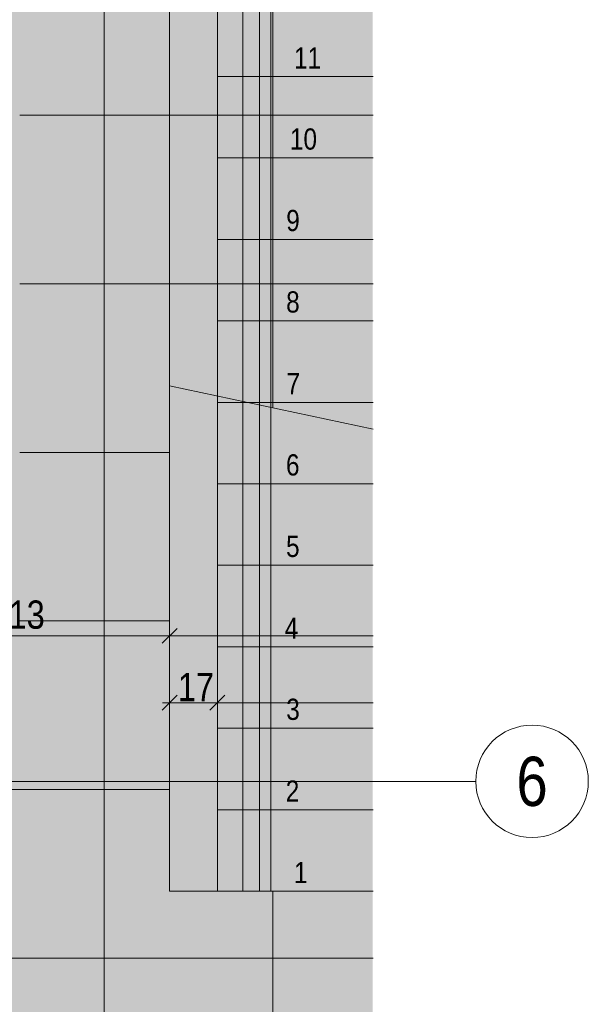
# Model space of a CAD drawing. Extents: x -620 to 300, y 62 to 1112.
# Tile 52 of 95: x 51 to 92, y 369 to 439. Entities that reach past the tile are written whole.
import ezdxf
from ezdxf.enums import TextEntityAlignment as Align
from ezdxf.lldxf.tags import DXFTag

# ---------------------------------------------------------------- set-up
doc = ezdxf.new("R2010")
doc.units = 0
doc.layers.get('0').update_dxf_attribs({"lineweight": 13})
for name, color, linetype, lineweight, true_color in [('30 -35 Decken- 2.2 Treppen Außen', 7, 'Continuous', 9, 0x009999), ('70 -76 Bemaßung- 2 Allgemein', 9, 'Continuous', 5, 0x808080), ('iwb_Layout BA_Markierung', 7, 'Continuous', 9, 0xbadcdc)]:
    doc.layers.add(name, color=color, linetype=linetype, lineweight=lineweight, true_color=true_color)
for name, color, linetype, lineweight in [('60- 61 allgemeine Ausstattung- 4 Terrassen', 7, 'Continuous', 9), ('70 -71 Achsen- 1 Gebäudeachsen', 7, 'STRICHPUNKT2-A06G9S5N8I', 18), ('iwb_Layout Achsbezeichung', 7, 'Continuous', 13)]:
    doc.layers.add(name, color=color, linetype=linetype, lineweight=lineweight)
doc.styles.get("Standard").update_dxf_attribs({"font": 'ARIALN.TTF'})
tags = doc.linetypes.add('grob-A06G9S5M8I', pattern=[14, 3, -8, 3]).pattern_tags.tags
tags[8:9] = [DXFTag(74, 4), DXFTag(75, 0), DXFTag(340, '0'), DXFTag(46, 0.0), DXFTag(50, 0.0), DXFTag(44, 0.0), DXFTag(45, 0.0)]
tags[6:7] = [DXFTag(74, 4), DXFTag(75, 0), DXFTag(340, '0'), DXFTag(46, 0.0), DXFTag(50, 0.0), DXFTag(44, 0.0), DXFTag(45, 0.0)]
tags[4:5] = [DXFTag(74, 4), DXFTag(75, 0), DXFTag(340, '0'), DXFTag(46, 0.0), DXFTag(50, 0.0), DXFTag(44, 0.0), DXFTag(45, 0.0)]
tags = doc.linetypes.add('STRICHPUNKT2', pattern=[12.7, 6.35, -3.175, 0, -3.175]).pattern_tags.tags
tags[10:11] = [DXFTag(74, 4), DXFTag(75, 0), DXFTag(340, '0'), DXFTag(46, 0.0), DXFTag(50, 0.0), DXFTag(44, 0.0), DXFTag(45, 0.0)]
tags[8:9] = [DXFTag(74, 4), DXFTag(75, 0), DXFTag(340, '0'), DXFTag(46, 0.0), DXFTag(50, 0.0), DXFTag(44, 0.0), DXFTag(45, 0.0)]
tags[6:7] = [DXFTag(74, 4), DXFTag(75, 0), DXFTag(340, '0'), DXFTag(46, 0.0), DXFTag(50, 0.0), DXFTag(44, 0.0), DXFTag(45, 0.0)]
tags[4:5] = [DXFTag(74, 4), DXFTag(75, 0), DXFTag(340, '0'), DXFTag(46, 0.0), DXFTag(50, 0.0), DXFTag(44, 0.0), DXFTag(45, 0.0)]
tags = doc.linetypes.add('STRICHPUNKT2-A06G9S5N8I', pattern=[12.7, 6.35, -3.175, 0, -3.175]).pattern_tags.tags
tags[10:11] = [DXFTag(74, 4), DXFTag(75, 0), DXFTag(340, '0'), DXFTag(46, 0.0), DXFTag(50, 0.0), DXFTag(44, 0.0), DXFTag(45, 0.0)]
tags[8:9] = [DXFTag(74, 4), DXFTag(75, 0), DXFTag(340, '0'), DXFTag(46, 0.0), DXFTag(50, 0.0), DXFTag(44, 0.0), DXFTag(45, 0.0)]
tags[6:7] = [DXFTag(74, 4), DXFTag(75, 0), DXFTag(340, '0'), DXFTag(46, 0.0), DXFTag(50, 0.0), DXFTag(44, 0.0), DXFTag(45, 0.0)]
tags[4:5] = [DXFTag(74, 4), DXFTag(75, 0), DXFTag(340, '0'), DXFTag(46, 0.0), DXFTag(50, 0.0), DXFTag(44, 0.0), DXFTag(45, 0.0)]

# ---------------------------------------------------------------- blocks, each defined once
blk = doc.blocks.new('Polygon-A06G9S5G8I')
at = {"color": 0, "linetype": 'ByBlock', "lineweight": -2, "ltscale": 0.13}
blk.add_solid([(41.831, 86.61), (41.664, 1083.814), (76.501, 86.518), (76.501, 1083.814)], dxfattribs=at)
blk = doc.blocks.new('Referenz-A06G9S5P8I')
at = {"layer": '30 -35 Decken- 2.2 Treppen Außen', "color": 0, "linetype": 'grob-A06G9S5M8I', "lineweight": -2, "ltscale": 0.13}
for p, q in [((62.051, 540.114), (62.051, 412.615)), ((65.451, 411.893), (65.451, 540.114)), ((67.251, 540.114), (67.251, 411.51)), ((68.451, 411.255), (68.451, 540.114)), ((69.251, 540.114), (69.251, 411.085)), ((65.451, 434.634), (65.451, 482.114)), ((76.533, 434.634), (65.451, 434.634)), ((65.451, 428.834), (65.451, 434.634)), ((76.533, 428.834), (65.451, 428.834)), ((65.451, 423.034), (65.451, 428.834)), ((76.533, 423.034), (65.451, 423.034)), ((65.451, 417.234), (65.451, 423.034)), ((76.533, 417.234), (65.451, 417.234)), ((65.451, 417.234), (65.451, 411.893)), ((76.533, 409.537), (62.051, 412.615)), ((76.533, 411.434), (67.607, 411.434))]:
    blk.add_line(p, q, dxfattribs=at)
at = {"layer": '30 -35 Decken- 2.2 Treppen Außen', "color": 0, "linetype": 'Continuous', "lineweight": -2, "ltscale": 0.13}
for p, q in [((62.051, 412.615), (62.051, 376.634)), ((76.533, 409.537), (62.051, 412.615)), ((65.451, 411.893), (65.451, 411.434)), ((65.451, 376.634), (65.451, 411.893)), ((67.251, 411.51), (67.251, 376.634)), ((67.607, 411.434), (65.451, 411.434)), ((65.451, 411.434), (65.451, 405.634)), ((68.451, 376.634), (68.451, 411.255)), ((69.251, 411.085), (69.251, 376.634)), ((76.533, 405.634), (65.451, 405.634)), ((65.451, 405.634), (65.451, 399.834)), ((65.451, 399.834), (76.533, 399.834)), ((65.451, 394.034), (65.451, 399.834)), ((65.451, 388.234), (65.451, 394.034)), ((76.533, 394.034), (65.451, 394.034)), ((65.451, 382.434), (65.451, 388.234)), ((76.533, 388.234), (65.451, 388.234)), ((65.451, 376.634), (65.451, 382.434)), ((76.533, 382.434), (65.451, 382.434)), ((62.051, 376.634), (65.451, 376.634)), ((76.533, 376.634), (65.451, 376.634)), ((67.251, 376.634), (65.451, 376.634)), ((69.251, 376.634), (68.451, 376.634))]:
    blk.add_line(p, q, dxfattribs=at)
at = {"layer": '60- 61 allgemeine Ausstattung- 4 Terrassen', "color": 0, "lineweight": -2}
for p, q in [((57.401, 214.074), (57.401, 549.974)), ((51.391, 431.874), (62.051, 431.874)), ((51.391, 419.874), (62.051, 419.874)), ((51.391, 407.874), (62.051, 407.874)), ((51.391, 395.874), (62.051, 395.874)), ((47.451, 383.874), (62.051, 383.874)), ((69.401, 214.074), (69.401, 376.634)), ((33.851, 371.874), (76.533, 371.874))]:
    blk.add_line(p, q, dxfattribs=at)
at = {"layer": '70 -71 Achsen- 1 Gebäudeachsen', "color": 0, "linetype": 'STRICHPUNKT2-A06G9S5N8I', "lineweight": -2, "ltscale": 0.13}
blk.add_line((-538.631, 384.453), (76.533, 384.453), dxfattribs=at)
at = {"layer": '70 -76 Bemaßung- 2 Allgemein', "color": 0, "linetype": 'Continuous', "lineweight": -2, "ltscale": 0.13}
for p, q in [((69.401, 597.534), (69.401, 411.053)), ((62.051, 431.874), (76.533, 431.874)), ((62.051, 419.874), (76.533, 419.874)), ((62.051, 396.815), (62.051, 393.815)), ((62.051, 396.815), (62.051, 393.815)), ((60.99, 394.815), (40.511, 394.815)), ((62.551, 394.815), (60.99, 394.815)), ((62.581, 395.346), (61.52, 394.284)), ((61.52, 394.284), (62.581, 395.346)), ((61.551, 394.815), (63.111, 394.815)), ((76.533, 394.815), (63.111, 394.815)), ((61.52, 389.524), (62.581, 390.586)), ((65.981, 390.586), (64.92, 389.524)), ((64.92, 389.524), (65.981, 390.586)), ((61.551, 390.055), (63.111, 390.055)), ((64.39, 390.055), (63.111, 390.055)), ((65.951, 390.055), (64.39, 390.055)), ((64.951, 390.055), (66.511, 390.055)), ((76.533, 390.055), (66.511, 390.055)), ((62.051, 388.544), (62.051, 389.055)), ((65.451, 388.724), (65.451, 389.055)), ((65.451, 388.724), (65.451, 389.055))]:
    blk.add_line(p, q, dxfattribs=at)
at = {"layer": '30 -35 Decken- 2.2 Treppen Außen', "color": 0, "linetype": 'ByBlock', "lineweight": -2, "ltscale": 0.13, "char_height": 1.51033, "attachment_point": 1, "rotation": 0.001}
for s, insert in [('{\\fArial Narrow;11}', (70.901, 436.715)), ('{\\fArial Narrow;10}', (70.614, 430.939)), ('{\\fArial Narrow;9}', (70.351, 425.139)), ('{\\fArial Narrow;8}', (70.345, 419.339)), ('{\\fArial Narrow;7}', (70.372, 413.515)), ('{\\fArial Narrow;6}', (70.333, 407.739)), ('{\\fArial Narrow;5}', (70.339, 401.939)), ('{\\fArial Narrow;4}', (70.242, 396.115)), ('{\\fArial Narrow;3}', (70.351, 390.339)), ('{\\fArial Narrow;2}', (70.314, 384.515)), ('{\\fArial Narrow;1}', (70.897, 378.715))]:
    blk.add_mtext(s, dxfattribs=dict(at, insert=insert))
at = {"layer": '70 -76 Bemaßung- 2 Allgemein', "color": 0, "linetype": 'Continuous', "lineweight": -2, "ltscale": 0.13, "char_height": 2.01377, "attachment_point": 1}
for s, insert in [('{\\fArial Narrow;1,13}', (48.683, 397.331)), ('{\\fArial Narrow;17}', (62.645, 392.173))]:
    blk.add_mtext(s, dxfattribs=dict(at, insert=insert))

msp = doc.modelspace()

# ---------------------------------------------------------------- linework, layer by layer
at = {"layer": 'iwb_Layout Achsbezeichung', "linetype": 'STRICHPUNKT2', "lineweight": 13, "ltscale": 0.39}
msp.add_line((76.501, 384.453), (83.837, 384.453), dxfattribs=at)
at = {"layer": 'iwb_Layout Achsbezeichung', "ltscale": 0.39, "extrusion": (0, 0, -1)}
msp.add_circle((-87.837, 384.453), 4, dxfattribs=at)

# ---------------------------------------------------------------- block references
at = {"color": 8, "lineweight": 13, "ltscale": 0.13, "true_color": 0x808080}
msp.add_blockref('Referenz-A06G9S5P8I', (0, 0), dxfattribs=at)
at = {"layer": 'iwb_Layout BA_Markierung', "ltscale": 0.13}
msp.add_blockref('Polygon-A06G9S5G8I', (0, 0), dxfattribs=at)

# ---------------------------------------------------------------- texts
at = {"layer": 'iwb_Layout Achsbezeichung', "ltscale": 0.39}
msp.add_text('6', height=3.5, dxfattribs=at).set_placement((87.837, 384.453), align=Align.MIDDLE_CENTER)

doc.saveas('drawing.dxf')
